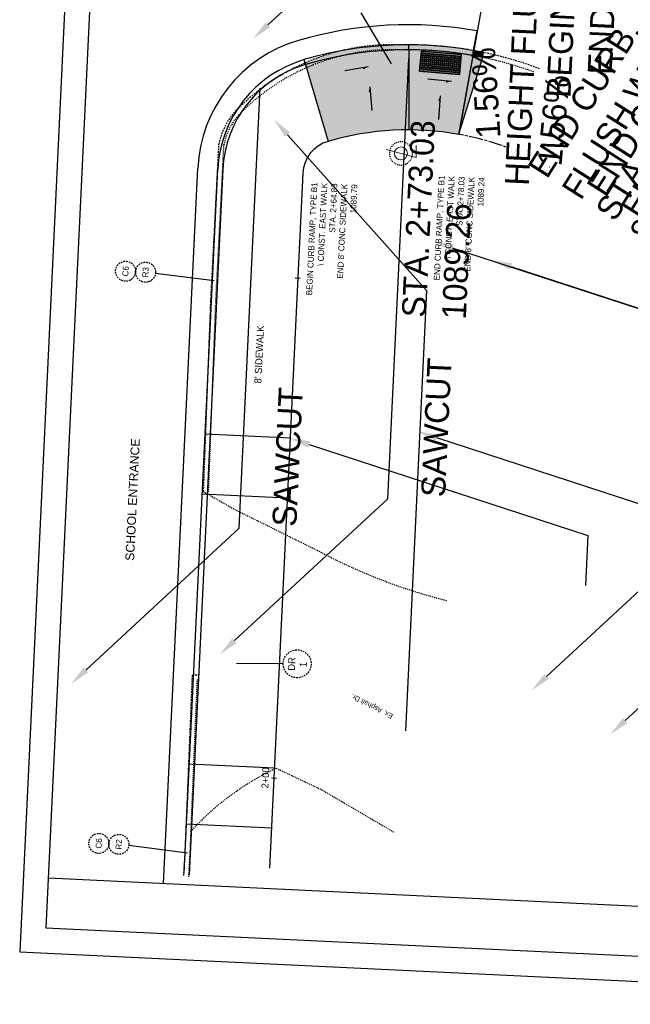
# Model space of a CAD drawing. Header units: feet. Extents: x 2247724 to 2247851, y 439237 to 439458.
# Tile 1 of 4: x 2247724 to 2247785, y 439247 to 439346. Entities that reach past the tile are written whole.
import ezdxf
from ezdxf import colors
from ezdxf.entities.mleader import LeaderData, LeaderLine
from ezdxf.math import Vec2, Vec3

# ---------------------------------------------------------------- set-up
doc = ezdxf.new("R2010")
doc.units = ezdxf.units.FT
doc.header["$MEASUREMENT"] = 0
for name, pattern in [('CL', [2, 0.3, -0.15, 1.4, -0.15]), ('OhDOT_USTN1', [0.055, 0.014, -0.041]), ('OhDOT_USTN3', [0.22, 0.165, -0.055]), ('OhDOT_USTN5', [0.11, 0.055, -0.055])]:
    doc.linetypes.add(name, pattern=pattern)
doc.layers.add('5PPBLDG-HAT', color=253, linetype='Continuous', transparency=0.6)
doc.layers.add('PV_P_Curb-Ramp', color=231, linetype='Continuous', transparency=0.5)
for name, color, linetype in [('GE_P_CL', 7, 'CL'), ('GE_P_CL_Text', 7, 'Continuous'), ('LT_X_Foundation', 7, 'OhDOT_USTN1'), ('LT_X_Poles', 2, 'Continuous'), ('PV_P_Curb', 120, 'Continuous'), ('PV_P_Drive', 230, 'Continuous'), ('PV_P_EOP', 7, 'Continuous'), ('PV_P_Saw_Cut_Line', 62, 'Continuous'), ('PV_P_Text', 7, 'Continuous'), ('PV_P_Walk', 231, 'Continuous'), ('PV_X_Curb', 120, 'OhDOT_USTN1'), ('PV_X_EOP', 7, 'OhDOT_USTN3'), ('PV_X_Parking_Lot', 7, 'OhDOT_USTN5'), ('PV_X_Text', 7, 'Continuous'), ('SH_Border', 7, 'Continuous'), ('TX_P_20', 7, 'Continuous')]:
    doc.layers.add(name, color=color, linetype=linetype)
doc.styles.add('OHDOTSymbols', font='arial.ttf')
doc.styles.add('Slanted-Normal', font='font31.shx', dxfattribs={"height": 0.12})
doc.styles.get("Standard").update_dxf_attribs({"font": 'arial.ttf'})
doc.styles.add('Straight-Normal', font='font30.shx', dxfattribs={"height": 0.14})

# ---------------------------------------------------------------- blocks, each defined once
blk = doc.blocks.new('LPOLE')
at = {"layer": 'LT_X_Poles', "color": 2, "linetype": 'Continuous', "lineweight": 0, "flags": 128}
blk.add_lwpolyline([(0.0393, 0.1477), (-0.0394, -0.1516), (0.0788, -0.1516)], dxfattribs=at)
at = {"layer": 'LT_X_Poles', "color": 2, "linetype": 'Continuous', "lineweight": 0}
blk.add_circle((0, 0), 0.065, dxfattribs=at)
blk = doc.blocks.new('HANDFEELERS')
at = {"layer": 'PV_P_Curb-Ramp'}
for p, q in [((0.521, 1.869), (2.517, 2.005)), ((0.793, -2.122), (2.788, -1.986))]:
    blk.add_line(p, q, dxfattribs=at)
for points in [[(2.788, -1.986), (2.517, 2.005)], [(0.793, -2.122), (0.521, 1.869)]]:
    blk.add_lwpolyline(points, dxfattribs=at)
for centre, radius in [((0.735, 1.684), 0.0583), ((0.749, 1.484), 0.0583), ((0.762, 1.284), 0.0583), ((0.735, 1.684), 0.03), ((0.776, 1.085), 0.0583), ((0.749, 1.484), 0.03), ((0.762, 1.284), 0.03), ((0.776, 1.085), 0.03), ((0.935, 1.697), 0.0583), ((0.948, 1.498), 0.0583), ((0.962, 1.298), 0.0583), ((0.935, 1.697), 0.03), ((0.975, 1.098), 0.0583), ((0.948, 1.498), 0.03), ((0.962, 1.298), 0.03), ((0.975, 1.098), 0.03), ((1.134, 1.711), 0.0583), ((1.148, 1.511), 0.0583), ((1.161, 1.312), 0.0583), ((1.134, 1.711), 0.03), ((1.175, 1.112), 0.0583), ((1.148, 1.511), 0.03), ((1.161, 1.312), 0.03), ((1.175, 1.112), 0.03), ((1.334, 1.724), 0.0583), ((1.348, 1.525), 0.0583), ((1.361, 1.325), 0.0583), ((1.334, 1.724), 0.03), ((1.375, 1.125), 0.0583), ((1.348, 1.525), 0.03), ((1.388, 0.926), 0.0583), ((1.361, 1.325), 0.03), ((1.375, 1.125), 0.03), ((1.534, 1.738), 0.0583), ((1.547, 1.538), 0.0583), ((1.561, 1.339), 0.0583), ((1.534, 1.738), 0.03), ((1.574, 1.139), 0.0583), ((1.547, 1.538), 0.03), ((1.588, 0.939), 0.0583), ((1.561, 1.339), 0.03), ((1.574, 1.139), 0.03), ((1.733, 1.751), 0.0583), ((1.747, 1.552), 0.0583), ((1.76, 1.352), 0.0583), ((1.733, 1.751), 0.03), ((1.774, 1.153), 0.0583), ((1.747, 1.552), 0.03), ((1.787, 0.953), 0.0583), ((1.76, 1.352), 0.03), ((1.774, 1.153), 0.03), ((1.933, 1.765), 0.0583), ((1.946, 1.565), 0.0583), ((1.96, 1.366), 0.0583), ((1.933, 1.765), 0.03), ((1.973, 1.166), 0.0583), ((1.946, 1.565), 0.03), ((1.987, 0.967), 0.0583), ((1.96, 1.366), 0.03), ((1.973, 1.166), 0.03), ((1.987, 0.967), 0.03), ((2.132, 1.778), 0.0583), ((2.146, 1.579), 0.0583), ((2.159, 1.379), 0.0583), ((2.132, 1.778), 0.03), ((2.173, 1.18), 0.0583), ((2.146, 1.579), 0.03), ((2.186, 0.98), 0.0583), ((2.159, 1.379), 0.03), ((2.173, 1.18), 0.03), ((2.186, 0.98), 0.03), ((2.332, 1.792), 0.0583), ((2.345, 1.592), 0.0583), ((2.359, 1.393), 0.0583), ((2.332, 1.792), 0.03), ((2.372, 1.193), 0.0583), ((2.345, 1.592), 0.03), ((2.386, 0.994), 0.0583), ((2.359, 1.393), 0.03), ((2.372, 1.193), 0.03), ((2.386, 0.994), 0.03), ((0.789, 0.885), 0.0583), ((0.803, 0.686), 0.0583), ((0.816, 0.486), 0.0583), ((0.789, 0.885), 0.03), ((0.83, 0.287), 0.0583), ((0.803, 0.686), 0.03), ((0.844, 0.087), 0.0583), ((0.816, 0.486), 0.03), ((0.83, 0.287), 0.03), ((0.844, 0.087), 0.03), ((0.989, 0.899), 0.0583), ((1.003, 0.699), 0.0583), ((1.016, 0.5), 0.0583), ((0.989, 0.899), 0.03), ((1.03, 0.3), 0.0583), ((1.003, 0.699), 0.03), ((1.043, 0.101), 0.0583), ((1.016, 0.5), 0.03), ((1.03, 0.3), 0.03), ((1.043, 0.101), 0.03), ((1.189, 0.912), 0.0583), ((1.202, 0.713), 0.0583), ((1.216, 0.513), 0.0583), ((1.189, 0.912), 0.03), ((1.229, 0.314), 0.0583), ((1.202, 0.713), 0.03), ((1.243, 0.114), 0.0583), ((1.216, 0.513), 0.03), ((1.229, 0.314), 0.03), ((1.243, 0.114), 0.03), ((1.402, 0.726), 0.0583), ((1.415, 0.527), 0.0583), ((1.388, 0.926), 0.03), ((1.429, 0.327), 0.0583), ((1.402, 0.726), 0.03), ((1.442, 0.128), 0.0583), ((1.415, 0.527), 0.03), ((1.429, 0.327), 0.03), ((1.442, 0.128), 0.03), ((1.601, 0.74), 0.0583), ((1.615, 0.54), 0.0583), ((1.588, 0.939), 0.03), ((1.628, 0.341), 0.0583), ((1.601, 0.74), 0.03), ((1.642, 0.141), 0.0583), ((1.615, 0.54), 0.03), ((1.655, -0.058), 0.0583), ((1.628, 0.341), 0.03), ((1.642, 0.141), 0.03), ((1.801, 0.753), 0.0583), ((1.814, 0.554), 0.0583), ((1.787, 0.953), 0.03), ((1.828, 0.354), 0.0583), ((1.801, 0.753), 0.03), ((1.841, 0.155), 0.0583), ((1.814, 0.554), 0.03), ((1.855, -0.045), 0.0583), ((1.828, 0.354), 0.03), ((1.841, 0.155), 0.03), ((2, 0.767), 0.0583), ((2.014, 0.567), 0.0583), ((2.027, 0.368), 0.0583), ((2, 0.767), 0.03), ((2.041, 0.168), 0.0583), ((2.014, 0.567), 0.03), ((2.054, -0.031), 0.0583), ((2.027, 0.368), 0.03), ((2.041, 0.168), 0.03), ((2.2, 0.78), 0.0583), ((2.213, 0.581), 0.0583), ((2.227, 0.381), 0.0583), ((2.2, 0.78), 0.03), ((2.24, 0.182), 0.0583), ((2.213, 0.581), 0.03), ((2.254, -0.018), 0.0583), ((2.227, 0.381), 0.03), ((2.24, 0.182), 0.03), ((2.254, -0.018), 0.03), ((2.399, 0.794), 0.0583), ((2.413, 0.594), 0.0583), ((2.426, 0.395), 0.0583), ((2.399, 0.794), 0.03), ((2.44, 0.195), 0.0583), ((2.413, 0.594), 0.03), ((2.453, -0.004), 0.0583), ((2.426, 0.395), 0.03), ((2.44, 0.195), 0.03), ((2.453, -0.004), 0.03), ((0.857, -0.112), 0.0583), ((0.871, -0.312), 0.0583), ((0.884, -0.511), 0.0583), ((0.857, -0.112), 0.03), ((0.898, -0.711), 0.0583), ((0.871, -0.312), 0.03), ((0.911, -0.911), 0.0583), ((0.884, -0.511), 0.03), ((0.898, -0.711), 0.03), ((0.911, -0.911), 0.03), ((1.057, -0.099), 0.0583), ((1.07, -0.298), 0.0583), ((1.084, -0.498), 0.0583), ((1.057, -0.099), 0.03), ((1.097, -0.697), 0.0583), ((1.07, -0.298), 0.03), ((1.111, -0.897), 0.0583), ((1.084, -0.498), 0.03), ((1.097, -0.697), 0.03), ((1.111, -0.897), 0.03), ((1.256, -0.085), 0.0583), ((1.27, -0.285), 0.0583), ((1.283, -0.484), 0.0583), ((1.256, -0.085), 0.03), ((1.297, -0.684), 0.0583), ((1.27, -0.285), 0.03), ((1.31, -0.883), 0.0583), ((1.283, -0.484), 0.03), ((1.297, -0.684), 0.03), ((1.31, -0.883), 0.03), ((1.456, -0.072), 0.0583), ((1.469, -0.271), 0.0583), ((1.483, -0.471), 0.0583), ((1.456, -0.072), 0.03), ((1.496, -0.67), 0.0583), ((1.469, -0.271), 0.03), ((1.51, -0.87), 0.0583), ((1.483, -0.471), 0.03), ((1.496, -0.67), 0.03), ((1.51, -0.87), 0.03), ((1.669, -0.258), 0.0583), ((1.682, -0.457), 0.0583), ((1.655, -0.058), 0.03), ((1.696, -0.657), 0.0583), ((1.669, -0.258), 0.03), ((1.709, -0.856), 0.0583), ((1.682, -0.457), 0.03), ((1.696, -0.657), 0.03), ((1.709, -0.856), 0.03), ((1.868, -0.244), 0.0583), ((1.882, -0.444), 0.0583), ((1.855, -0.045), 0.03), ((1.895, -0.643), 0.0583), ((1.868, -0.244), 0.03), ((1.909, -0.843), 0.0583), ((1.882, -0.444), 0.03), ((1.895, -0.643), 0.03), ((1.909, -0.843), 0.03), ((2.068, -0.231), 0.0583), ((2.081, -0.43), 0.0583), ((2.054, -0.031), 0.03), ((2.095, -0.63), 0.0583), ((2.068, -0.231), 0.03), ((2.108, -0.829), 0.0583), ((2.081, -0.43), 0.03), ((2.122, -1.029), 0.0583), ((2.095, -0.63), 0.03), ((2.108, -0.829), 0.03), ((2.267, -0.217), 0.0583), ((2.281, -0.417), 0.0583), ((2.294, -0.616), 0.0583), ((2.267, -0.217), 0.03), ((2.308, -0.816), 0.0583), ((2.281, -0.417), 0.03), ((2.321, -1.015), 0.0583), ((2.294, -0.616), 0.03), ((2.308, -0.816), 0.03), ((2.467, -0.204), 0.0583), ((2.48, -0.403), 0.0583), ((2.494, -0.603), 0.0583), ((2.467, -0.204), 0.03), ((2.507, -0.802), 0.0583), ((2.48, -0.403), 0.03), ((2.521, -1.002), 0.0583), ((2.494, -0.603), 0.03), ((2.507, -0.802), 0.03), ((2.521, -1.002), 0.03), ((0.925, -1.11), 0.0583), ((0.938, -1.31), 0.0583), ((0.952, -1.509), 0.0583), ((0.925, -1.11), 0.03), ((0.965, -1.709), 0.0583), ((0.938, -1.31), 0.03), ((0.979, -1.908), 0.0583), ((0.952, -1.509), 0.03), ((0.965, -1.709), 0.03), ((0.979, -1.908), 0.03), ((1.124, -1.097), 0.0583), ((1.138, -1.296), 0.0583), ((1.151, -1.496), 0.0583), ((1.124, -1.097), 0.03), ((1.165, -1.695), 0.0583), ((1.138, -1.296), 0.03), ((1.178, -1.895), 0.0583), ((1.151, -1.496), 0.03), ((1.165, -1.695), 0.03), ((1.178, -1.895), 0.03), ((1.324, -1.083), 0.0583), ((1.337, -1.283), 0.0583), ((1.351, -1.482), 0.0583), ((1.324, -1.083), 0.03), ((1.364, -1.682), 0.0583), ((1.337, -1.283), 0.03), ((1.378, -1.881), 0.0583), ((1.351, -1.482), 0.03), ((1.364, -1.682), 0.03), ((1.378, -1.881), 0.03), ((1.523, -1.069), 0.0583), ((1.537, -1.269), 0.0583), ((1.55, -1.469), 0.0583), ((1.523, -1.069), 0.03), ((1.564, -1.668), 0.0583), ((1.537, -1.269), 0.03), ((1.577, -1.868), 0.0583), ((1.55, -1.469), 0.03), ((1.564, -1.668), 0.03), ((1.577, -1.868), 0.03), ((1.723, -1.056), 0.0583), ((1.736, -1.256), 0.0583), ((1.75, -1.455), 0.0583), ((1.723, -1.056), 0.03), ((1.763, -1.655), 0.0583), ((1.736, -1.256), 0.03), ((1.777, -1.854), 0.0583), ((1.75, -1.455), 0.03), ((1.763, -1.655), 0.03), ((1.777, -1.854), 0.03), ((1.922, -1.042), 0.0583), ((1.936, -1.242), 0.0583), ((1.949, -1.442), 0.0583), ((1.922, -1.042), 0.03), ((1.963, -1.641), 0.0583), ((1.936, -1.242), 0.03), ((1.976, -1.841), 0.0583), ((1.949, -1.442), 0.03), ((1.963, -1.641), 0.03), ((1.976, -1.841), 0.03), ((2.135, -1.228), 0.0583), ((2.149, -1.428), 0.0583), ((2.122, -1.029), 0.03), ((2.162, -1.628), 0.0583), ((2.135, -1.228), 0.03), ((2.176, -1.827), 0.0583), ((2.149, -1.428), 0.03), ((2.162, -1.628), 0.03), ((2.176, -1.827), 0.03), ((2.335, -1.215), 0.0583), ((2.349, -1.414), 0.0583), ((2.321, -1.015), 0.03), ((2.362, -1.614), 0.0583), ((2.335, -1.215), 0.03), ((2.376, -1.814), 0.0583), ((2.349, -1.414), 0.03), ((2.362, -1.614), 0.03), ((2.376, -1.814), 0.03), ((2.535, -1.201), 0.0583), ((2.548, -1.401), 0.0583), ((2.562, -1.601), 0.0583), ((2.535, -1.201), 0.03), ((2.575, -1.8), 0.0583), ((2.548, -1.401), 0.03), ((2.562, -1.601), 0.03), ((2.575, -1.8), 0.03)]:
    blk.add_circle(centre, radius, dxfattribs=at)

msp = doc.modelspace()

# ---------------------------------------------------------------- hatches: boundary and pattern name
at = {"layer": '5PPBLDG-HAT'}
h = msp.add_hatch(color=256, dxfattribs=at)
h.dxf.hatch_style = 1
h.paths.add_polyline_path([(2247752.427, 439341.311), (2247752.521, 439340.989, -0.041574), (2247755.852, 439342.134, 0.02407)])
h.paths.add_polyline_path([(2247755.744, 439342.622, 0.040994), (2247752.379, 439341.473), (2247752.427, 439341.311, -0.02407), (2247755.852, 439342.134, -0.071805), (2247761.883, 439342.767, -0.005898), (2247762.747, 439342.775), (2247762.748, 439343.275, 0.047487)])
h = msp.add_hatch(color=256, dxfattribs=at)
h.dxf.hatch_style = 1
h.paths.add_polyline_path([(2247762.748, 439343.275), (2247762.747, 439342.775, -0.043713), (2247769.111, 439342.206), (2247769.199, 439342.698, 0.043713)])
h = msp.add_hatch(color=256, dxfattribs=at)
h.dxf.hatch_style = 1
h.paths.add_polyline_path([(2247752.521, 439340.989), (2247754.666, 439333.631, -0.071537), (2247762.732, 439334.775), (2247762.747, 439342.775, 0.047385), (2247755.852, 439342.134, 0.041574)])
h.paths.add_polyline_path([(2247758.684, 439340.691), (2247755.901, 439340.243), (2247756.044, 439339.355), (2247758.827, 439339.802)], flags=24)
h.paths.add_polyline_path([(2247758.669, 439336.605), (2247758.508, 439339.166), (2247757.609, 439339.11), (2247757.771, 439336.548)], flags=24)
h = msp.add_hatch(color=256, dxfattribs=at)
h.dxf.hatch_style = 1
h.paths.add_polyline_path([(2247762.747, 439342.775), (2247762.732, 439334.775, -0.043713), (2247767.705, 439334.33), (2247769.111, 439342.206, 0.043713)])
h.paths.add_polyline_path([(2247763.814, 439340.647), (2247763.989, 439342.639), (2247767.974, 439342.29), (2247767.799, 439340.298)], flags=16)
h.paths.add_polyline_path([(2247767.008, 439339.44), (2247764.45, 439339.652), (2247764.376, 439338.755), (2247766.933, 439338.543)], flags=24)
h.paths.add_polyline_path([(2247765.31, 439335.746), (2247765.551, 439338.301), (2247764.655, 439338.386), (2247764.414, 439335.831)], flags=24)
h = msp.add_hatch(color=256, dxfattribs=at)
h.dxf.hatch_style = 1
h.paths.add_polyline_path([(2247763.989, 439342.639), (2247763.814, 439340.647), (2247767.799, 439340.298), (2247767.974, 439342.29)])
h = msp.add_hatch(color=256, dxfattribs=at)
h.dxf.hatch_style = 1
h.paths.add_polyline_path([(2247770.093, 439342.017), (2247770.194, 439342.506, 0.006693), (2247769.219, 439342.695), (2247769.131, 439342.202, -0.006689)])
h = msp.add_hatch(color=256, dxfattribs=at)
h.dxf.hatch_style = 1
h.paths.add_polyline_path([(2247769.131, 439342.202), (2247767.765, 439334.522), (2247770.093, 439342.017, 0.006689)])

# ---------------------------------------------------------------- linework, layer by layer
msp.add_lwpolyline([(2247775.476, 439377.869), (2247767.73, 439334.326)], dxfattribs=at)
at = {"layer": 'GE_P_CL'}
msp.add_arc((2247762.678, 439306.162), 28.614, 70.00337, 79.88006, dxfattribs=at)
at = {"layer": 'GE_P_CL_Text'}
for p, q in [((2247760.995, 439341.365, -544.113), (2247757.978, 439346.456, -78.653)), ((2247743.314, 439319.695, -544.113), (2247737.443, 439320.438, -78.653)), ((2247751.9, 439319.949, 1083.62), (2247751.401, 439319.973, 1083.62)), ((2247745.518, 439281.531), (2247750.189, 439281.469)), ((2247749.517, 439270.006), (2247749.017, 439270.03)), ((2247740.643, 439262.554, -544.113), (2247734.772, 439263.297, -78.653))]:
    msp.add_line(p, q, dxfattribs=at)
at = {"layer": 'GE_P_CL_Text', "linetype": 'OhDOT_USTN3'}
for centre, radius in [((2247734.453, 439320.659), 1), ((2247736.451, 439320.563), 1), ((2247751.582, 439281.451), 1.394), ((2247731.783, 439263.518), 1), ((2247733.78, 439263.423), 1)]:
    msp.add_circle(centre, radius, dxfattribs=at)
at = {"layer": 'LT_X_Foundation'}
for start, end in [(12.21974, 152.51997), (152.51997, 12.21974)]:
    msp.add_arc((2247761.95, 439332.426, 1089.315), 1.162, start, end, dxfattribs=at)
at = {"layer": 'PV_P_Curb'}
for p, q in [((2247762.747, 439342.775), (2247762.748, 439343.275)), ((2247769.111, 439342.206), (2247769.199, 439342.698)), ((2247770.093, 439342.017), (2247770.194, 439342.506)), ((2247752.427, 439341.311), (2247752.287, 439341.791))]:
    msp.add_line(p, q, dxfattribs=at)
msp.add_lwpolyline([(2247770.093, 439342.017, 0.122537), (2247752.427, 439341.311, 0.320144), (2247744.159, 439330.819), (2247742.504, 439296.133), (2247740.797, 439260.357)], format="xyb", dxfattribs=at)
at = {"layer": 'PV_P_Drive', "elevation": 1083.62}
for points in [[(2247750.888, 439303.979), (2247742.397, 439304.385)], [(2247749.029, 439265.024), (2247740.522, 439265.43)]]:
    msp.add_lwpolyline(points, dxfattribs=at)
at = {"layer": 'PV_P_Drive'}
for points in [[(2247750.602, 439297.986), (2247742.111, 439298.391)], [(2247749.315, 439271.017), (2247740.808, 439271.423)]]:
    msp.add_lwpolyline(points, dxfattribs=at)
at = {"layer": 'PV_P_EOP'}
for p, q in [((2247742.001, 439296.078), (2247743.66, 439330.843)), ((2247740.305, 439260.532), (2247742.001, 439296.078))]:
    msp.add_line(p, q, dxfattribs=at)
for centre, radius, start, end in [((2247762.678, 439306.162), 37.114, 78.31497, 106.25915), ((2247755.646, 439330.271), 12, 106.25915, 177.26782)]:
    msp.add_arc(centre, radius, start, end, dxfattribs=at)
at = {"layer": 'PV_P_Saw_Cut_Line'}
for p, q in [((2247769.199, 439342.698), (2247769.55, 439344.667)), ((2247738.254, 439259.514), (2247741.662, 439330.938))]:
    msp.add_line(p, q, dxfattribs=at)
for centre, radius, start, end in [((2247762.678, 439306.162), 39.114, 79.88005, 106.25915), ((2247755.646, 439330.271), 14, 106.25915, 177.26782)]:
    msp.add_arc(centre, radius, start, end, dxfattribs=at)
at = {"layer": 'PV_P_Walk'}
msp.add_line((2247770.093, 439342.017), (2247767.705, 439334.33), dxfattribs=at)
for points in [[(2247762.747, 439342.775), (2247762.732, 439334.775)], [(2247763.989, 439342.639), (2247763.814, 439340.647)], [(2247763.989, 439342.639), (2247767.974, 439342.29)], [(2247767.974, 439342.29), (2247767.799, 439340.298)], [(2247752.427, 439341.311), (2247754.666, 439333.631)], [(2247769.111, 439342.206), (2247767.705, 439334.33)], [(2247763.814, 439340.647), (2247767.799, 439340.298)]]:
    msp.add_lwpolyline(points, dxfattribs=at)
msp.add_lwpolyline([(2247767.73, 439334.326, 0.115833), (2247754.666, 439333.631, 0.320144), (2247752.15, 439330.438), (2247748.839, 439261.045)], format="xyb", dxfattribs=at)
msp.add_arc((2247762.678, 439306.162), 28.613, 60.49351, 60.51949, dxfattribs=at)
at = {"layer": 'PV_X_Curb'}
for points, elevation in [([(2247742.737, 439298.639), (2247743.464, 439317.643), (2247744.278, 439333.33)], 1089.437), ([(2247740.763, 439260.17), (2247740.908, 439262.648), (2247741.615, 439279.851), (2247741.761, 439279.844)], 1091.281)]:
    msp.add_lwpolyline(points, dxfattribs=dict(at, elevation=elevation))
for centre, radius, start, end in [((2247761.061, 439321.562, 1089.045), 21.221, 87.81975, 134.25043), ((2247762.678, 439306.162, 1089.052), 36.614, 70.00724, 91.22059), ((2247750.385, 439332.108, 1089.045), 6.224, 131.79653, 169.30366)]:
    msp.add_arc(centre, radius, start, end, dxfattribs=at)
at = {"layer": 'PV_X_EOP'}
for points, elevation in [([(2247742.237, 439298.658), (2247742.965, 439317.665), (2247743.778, 439333.356)], 1089.437), ([(2247740.27, 439260.306), (2247740.408, 439262.673), (2247741.136, 439280.374), (2247741.785, 439280.343)], 1091.281)]:
    msp.add_lwpolyline(points, dxfattribs=dict(at, elevation=elevation))
for centre, radius, start, end in [((2247761.061, 439321.562, 1089.045), 21.721, 87.81975, 134.25043), ((2247762.678, 439306.162, 1089.052), 37.114, 69.31316, 91.22059), ((2247750.385, 439332.108, 1089.045), 6.724, 131.79653, 169.30366)]:
    msp.add_arc(centre, radius, start, end, dxfattribs=at)
at = {"layer": 'PV_X_Parking_Lot'}
for points, elevation in [([(2247742.237, 439298.658), (2247745.164, 439296.97), (2247753.744, 439292.707)], 1089.437), ([(2247749.505, 439271.023), (2247754.046, 439268.871)], 1090.09), ([(2247754.046, 439268.871), (2247761.29, 439264.615)], 1090.09)]:
    msp.add_lwpolyline(points, dxfattribs=dict(at, elevation=elevation))
for centre, radius, start, end in [((2247780.275, 439342.346, 1089.615), 56.284, 241.87585, 255.89998), ((2247760.907, 439246.685, 1090.133), 26.877, 115.10423, 137.58751)]:
    msp.add_arc(centre, radius, start, end, dxfattribs=at)
at = {"layer": 'SH_Border'}
for p, q in [((2247731.987, 439422.498), (2247723.884, 439252.691)), ((2247734.365, 439419.882), (2247726.5, 439255.069)), ((2247726.738, 439260.064), (2247831.619, 439255.058)), ((2247726.5, 439255.069), (2247831.381, 439250.064)), ((2247723.884, 439252.691), (2247833.759, 439247.448))]:
    msp.add_line(p, q, dxfattribs=at)
at = {"layer": 'TX_P_20', "linetype": 'ByBlock', "lineweight": -2, "elevation": 1083.62}
for points in [[(2247758.674, 439341.071), (2247756.343, 439340.671)], [(2247766.983, 439339.615), (2247764.63, 439339.854)], [(2247758.842, 439339.081), (2247759.032, 439336.724)], [(2247765.868, 439338.164), (2247765.686, 439335.807)]]:
    msp.add_lwpolyline(points, dxfattribs=at)
at = {"layer": 'TX_P_20'}
for points in [[(2247758.196, 439340.818, 1083.62), (2247758.641, 439341.061, 1083.62), (2247758.141, 439340.976, 1083.62)], [(2247766.454, 439339.5, 1083.62), (2247766.948, 439339.615, 1083.62), (2247766.444, 439339.666, 1083.62)], [(2247758.716, 439338.555, 1083.62), (2247758.841, 439339.046, 1083.62), (2247758.882, 439338.541, 1083.62)], [(2247765.661, 439337.665, 1083.62), (2247765.862, 439338.13, 1083.62), (2247765.823, 439337.625, 1083.62)]]:
    msp.add_solid(points, dxfattribs=at)

# ---------------------------------------------------------------- block references
at = {"layer": '5PPBLDG-HAT', "rotation": 81.1038313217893}
msp.add_blockref('HANDFEELERS', (2247765.58, 439339.843), dxfattribs=at)
at = {"layer": 'GE_P_CL', "color": 1, "xscale": 10, "yscale": 10, "zscale": 10, "rotation": 90}
msp.add_blockref('LPOLE', (2247761.95, 439332.426, 1089.315), dxfattribs=at)

# ---------------------------------------------------------------- texts
at = {"layer": 'GE_P_CL_Text', "style": 'Slanted-Normal'}
for s, insert, char_height, width, attachment_point, rotation in [("BEGIN CURB RAMP, TYPE A2\\PEND CURB, TYPE 6 HEIGHT\\PFLUSH WITH PAV'T\\PSTA. 2+78.03\\P44.23' LT, 1088.94", (2247778.611, 439383.118), 2.4, 57.4825, 3, 87.27214), ("CURB, TYPE 6\\PHEIGHT FLUSH WITH PAV'T\\PSTA. 2+73.03\\P8.5' LT, 1089.16", (2247770.333, 439371.937), 2.4, 57.4825, 3, 87.27214), ("END CURB REMOVED\\PEND CURB, TYPE 6\\PMATCH EXIST. CURB HEIGHT\\PSTA. 2+79.03\\P8.5' LT, 1089.21 ", (2247780.367, 439329.213, 1083.627), 2.4, 57.4825, 1, 57.61767), ("END CURB, TYPE 6\\PFLUSH WITH PAV'T\\PSTA. 2+78.03\\P8.5' LT, 1089.14", (2247774.5, 439331.079, 1083.627), 2.4, 57.4825, 1, 57.61767), ('1.56%', (2247769.499, 439333.847, 1083.62), 2.4, 57.4825, 1, 93.61565), ('1.56%', (2247775.573, 439331.325, 1083.62), 2.4, 57.4825, 1, 84.59847), ('STA. 2+73.03\\P1089.26', (2247762.026, 439316.113), 2.4, 57.4825, 1, 87.26351), ("END CURB RAMP, TYPE B1\\P\\\\ CONST. EAST WALK\\PSTA. 2+78.03\\PEND 8' CONC SIDEWALK\\P1089.24", (2247765.714, 439330.236), 0.6, 14.37063, 3, 87.26782), ("BEGIN CURB RAMP, TYPE B1\\P\\\\ CONST. EAST WALK\\PSTA. 2+64.83\\PEND 8' CONC SIDEWALK\\P1089.79", (2247753.011, 439329.546), 0.6, 14.37063, 3, 87.26782), ('C6', (2247734.453, 439320.659), 0.6, 14.37063, 5, 87.26782), ('R3', (2247736.451, 439320.563), 0.6, 14.37063, 5, 87.26782), ('SAWCUT', (2247764.611, 439312.059), 2.4, 57.4825, 3, 87.27214), ('SAWCUT', (2247749.761, 439309.109), 2.4, 57.4825, 3, 87.27214), ('DR\\P1', (2247752.547, 439281.367, 270.905), 0.7, 7.70436, 8, 87.26782), ('2+00', (2247748.768, 439270.042), 0.7, 7.70436, 8, 87.26782), ('C6', (2247731.783, 439263.518), 0.6, 14.37063, 5, 87.26782), ('R2', (2247733.78, 439263.423), 0.6, 14.37063, 5, 87.26782)]:
    msp.add_mtext(s, dxfattribs=dict(at, insert=insert, char_height=char_height, width=width, attachment_point=attachment_point, rotation=rotation))
at = {"layer": 'PV_P_Text', "insert": (2247747.305, 439309.473, -1082.916), "char_height": 0.7, "width": 13.90979, "attachment_point": 1, "rotation": 87.26782, "style": 'Slanted-Normal'}
msp.add_mtext("8' SIDEWALK", dxfattribs=at)
at = {"layer": 'PV_X_Text', "insert": (2247760.97, 439275.937, 1086.254), "char_height": 0.5, "width": 181.3992, "attachment_point": 1, "rotation": 152.73462, "style": 'Straight-Normal'}
msp.add_mtext('Ex. Asphalt Dr.', dxfattribs=at)
at = {"layer": 'SH_Border', "insert": (2247735.16, 439297.853), "char_height": 0.875, "attachment_point": 5, "rotation": 87.26782, "style": 'OHDOTSymbols'}
msp.add_mtext_dynamic_manual_height_columns('SCHOOL ENTRANCE', width=59.58188, gutter_width=5, heights=[11.559], dxfattribs=at)

# ---------------------------------------------------------------- leaders
at = {"layer": 'TX_P_20'}
ml = msp.add_multileader_mtext('Standard', dxfattribs=at)
ml.set_content('', color=256)
ml.set_leader_properties()
ml.build(insert=Vec2(0, 0))
ml.multileader.update_dxf_attribs({"dogleg_length": 2.2, "arrow_head_size": 2, "scale": 20})
ctx = ml.context
ctx.base_point, ctx.scale, ctx.char_height, ctx.arrow_head_size, ctx.landing_gap_size, ctx.plane_origin, ctx.plane_x_axis, ctx.plane_y_axis = Vec3(2247766.24, 439406.994), 20, 2, 2, 1.8, Vec3(2247725.784, 439391.22), Vec3(-0.047592, -0.998867), Vec3(0.998867, -0.047592)
ctx.text_align_type = 2
notes = []
notes.append((ctx, [(1, (1, 1, 0), (2247763.974, 439359.448), (0.047592, 0.998867), 44, [(0, [(2247747.203, 439343.907)], 0, [])])]))
ctx.mtext.insert, ctx.mtext.text_direction, ctx.mtext.rotation, ctx.mtext.alignment, ctx.mtext.flow_direction = Vec3(2247767.153, 439405.148), Vec3(-0.047592, -0.998867), 3.141668, 3, 5
ml = msp.add_multileader_mtext('Standard', dxfattribs=at)
ml.set_content('', color=256)
ml.set_leader_properties()
ml.build(insert=Vec2(0, 0))
ml.multileader.update_dxf_attribs({"dogleg_length": 2.2, "arrow_head_size": 2, "scale": 20})
ctx = ml.context
ctx.base_point, ctx.scale, ctx.char_height, ctx.arrow_head_size, ctx.landing_gap_size, ctx.plane_origin, ctx.plane_x_axis, ctx.plane_y_axis = Vec3(2247762.905, 439345.492), 20, 2, 2, 1.8, Vec3(2247722.449, 439329.718), Vec3(-0.047592, -0.998867), Vec3(0.998867, -0.047592)
ctx.text_align_type = 2
notes.append((ctx, [(1, (1, 1, 0), (2247760.64, 439297.946), (0.047592, 0.998867), 44, [(0, [(2247743.868, 439282.406)], 0, [])])]))
ctx.mtext.insert, ctx.mtext.text_direction, ctx.mtext.rotation, ctx.mtext.alignment, ctx.mtext.flow_direction = Vec3(2247763.818, 439343.647), Vec3(-0.047592, -0.998867), 3.141668, 3, 5
ml = msp.add_multileader_mtext('Standard', dxfattribs=at)
ml.set_content('', color=256)
ml.set_leader_properties()
ml.build(insert=Vec2(0, 0))
ml.multileader.update_dxf_attribs({"dogleg_length": 2.2, "arrow_head_size": 2, "scale": 20})
ctx = ml.context
ctx.base_point, ctx.scale, ctx.char_height, ctx.arrow_head_size, ctx.landing_gap_size, ctx.plane_origin, ctx.plane_x_axis, ctx.plane_y_axis = Vec3(2247748.055, 439342.542), 20, 2, 2, 1.8, Vec3(2247707.599, 439326.768), Vec3(-0.047592, -0.998867), Vec3(0.998867, -0.047592)
ctx.text_align_type = 2
notes.append((ctx, [(1, (1, 1, 0), (2247745.789, 439294.996), (0.047592, 0.998867), 44, [(0, [(2247729.018, 439279.455)], 0, [])])]))
ctx.mtext.insert, ctx.mtext.text_direction, ctx.mtext.rotation, ctx.mtext.alignment, ctx.mtext.flow_direction = Vec3(2247748.968, 439340.696), Vec3(-0.047592, -0.998867), 3.141668, 3, 5
ml = msp.add_multileader_mtext('Standard', dxfattribs=at)
ml.set_content('', color=256)
ml.set_leader_properties()
ml.build(insert=Vec2(0, 0))
ml.multileader.update_dxf_attribs({"dogleg_length": 2.2, "arrow_head_size": 2, "scale": 20})
ctx = ml.context
ctx.base_point, ctx.scale, ctx.char_height, ctx.arrow_head_size, ctx.landing_gap_size, ctx.plane_origin, ctx.plane_x_axis, ctx.plane_y_axis = Vec3(2247794.057, 439341.91, -1083.43), 20, 2, 2, 1.8, Vec3(2247753.601, 439326.136, -1083.43), Vec3(-0.047592, -0.998867), Vec3(0.998867, -0.047592)
ctx.text_align_type = 2
notes.append((ctx, [(1, (1, 1, 0), (2247791.791, 439294.364, -1083.43), (0.047592, 0.998867), 44, [(0, [(2247775.02, 439278.824, -1083.43)], 0, [])])]))
ctx.mtext.insert, ctx.mtext.text_direction, ctx.mtext.rotation, ctx.mtext.alignment, ctx.mtext.flow_direction = Vec3(2247794.97, 439340.065, -1083.43), Vec3(-0.047592, -0.998867), 3.141668, 3, 5
ml = msp.add_multileader_mtext('Standard', dxfattribs=at)
ml.set_content('', color=256)
ml.set_leader_properties()
ml.build(insert=Vec2(0, 0))
ml.multileader.update_dxf_attribs({"dogleg_length": 2.2, "arrow_head_size": 2, "scale": 20})
ctx = ml.context
ctx.base_point, ctx.scale, ctx.char_height, ctx.arrow_head_size, ctx.landing_gap_size, ctx.plane_origin, ctx.plane_x_axis, ctx.plane_y_axis = Vec3(2247762.402, 439274.773), 20, 2, 2, 1.8, Vec3(2247723.46, 439290.732), Vec3(-0.047743, -0.99886), Vec3(0.99886, -0.047743)
notes.append((ctx, [(1, (1, 1, 0), (2247764.502, 439318.723), (-0.047743, -0.99886), 44, [(0, [(2247749.287, 439335.79)], 0, [])])]))
ctx.mtext.insert, ctx.mtext.text_direction, ctx.mtext.rotation, ctx.mtext.flow_direction = Vec3(2247763.315, 439272.928), Vec3(-0.047743, -0.99886), 3.141517, 5
ml = msp.add_multileader_mtext('Standard', dxfattribs=at)
ml.set_content('', color=256)
ml.set_leader_properties()
ml.build(insert=Vec2(0, 0))
ml.multileader.update_dxf_attribs({"dogleg_length": 2.2, "arrow_head_size": 2, "scale": 20})
ctx = ml.context
ctx.base_point, ctx.scale, ctx.char_height, ctx.arrow_head_size, ctx.landing_gap_size, ctx.plane_origin, ctx.plane_x_axis, ctx.plane_y_axis = Vec3(2247801.906, 439337.508, -1083.43), 20, 2, 2, 1.8, Vec3(2247761.45, 439321.734, -1083.43), Vec3(-0.047592, -0.998867), Vec3(0.998867, -0.047592)
ctx.text_align_type = 2
notes.append((ctx, [(1, (1, 1, 0), (2247799.641, 439289.962, -1083.43), (0.047592, 0.998867), 44, [(0, [(2247782.87, 439274.421, -1083.43)], 0, [])])]))
ctx.mtext.insert, ctx.mtext.text_direction, ctx.mtext.rotation, ctx.mtext.alignment, ctx.mtext.flow_direction = Vec3(2247802.82, 439335.662, -1083.43), Vec3(-0.047592, -0.998867), 3.141668, 3, 5
ml = msp.add_multileader_mtext('Standard', dxfattribs=at)
ml.set_content('', color=256)
ml.set_leader_properties()
ml.build(insert=Vec2(0, 0))
ml.multileader.update_dxf_attribs({"dogleg_length": 0.25, "arrow_head_size": 2, "scale": 20})
ctx = ml.context
ctx.base_point, ctx.scale, ctx.char_height, ctx.arrow_head_size, ctx.landing_gap_size, ctx.plane_origin, ctx.plane_x_axis, ctx.plane_y_axis = Vec3(2247794.636, 439308.932), 20, 2, 2, 1.8, Vec3(2247746.957, 439277.713), Vec3(-0.047667, -0.998863), Vec3(0.998863, -0.047667)
notes.append((ctx, [(1, (1, 1, 0), (2247794.874, 439313.927), (-0.047667, -0.998863), 5, [(0, [(2247765.149, 439323.631)], 0, [])])]))
ctx.mtext.insert, ctx.mtext.text_direction, ctx.mtext.rotation, ctx.mtext.flow_direction = Vec3(2247795.549, 439307.087), Vec3(-0.047667, -0.998863), 3.141593, 5
ml = msp.add_multileader_mtext('Standard', dxfattribs=at)
ml.set_content('', color=256)
ml.set_leader_properties()
ml.build(insert=Vec2(0, 0))
ml.multileader.update_dxf_attribs({"dogleg_length": 0.25, "arrow_head_size": 2, "scale": 20})
ctx = ml.context
ctx.base_point, ctx.scale, ctx.char_height, ctx.arrow_head_size, ctx.landing_gap_size, ctx.plane_origin, ctx.plane_x_axis, ctx.plane_y_axis = Vec3(2247800.503, 439307.067), 20, 2, 2, 1.8, Vec3(2247752.824, 439275.847), Vec3(-0.047667, -0.998863), Vec3(0.998863, -0.047667)
notes.append((ctx, [(1, (1, 1, 0), (2247800.741, 439312.061), (-0.047667, -0.998863), 5, [(0, [(2247771.016, 439321.765)], 0, [])])]))
ctx.mtext.insert, ctx.mtext.text_direction, ctx.mtext.rotation, ctx.mtext.flow_direction = Vec3(2247801.416, 439305.221), Vec3(-0.047667, -0.998863), 3.141593, 5
ml = msp.add_multileader_mtext('Standard', dxfattribs=at)
ml.set_content('', color=256)
ml.set_leader_properties()
ml.build(insert=Vec2(0, 0))
ml.multileader.update_dxf_attribs({"dogleg_length": 0.25, "arrow_head_size": 2, "scale": 20})
ctx = ml.context
ctx.base_point, ctx.scale, ctx.char_height, ctx.arrow_head_size, ctx.landing_gap_size, ctx.plane_origin, ctx.plane_x_axis, ctx.plane_y_axis = Vec3(2247780.374, 439289.281, 1083.62), 20, 2, 2, 1.8, Vec3(2247732.695, 439258.061, 1083.62), Vec3(-0.047667, -0.998863), Vec3(0.998863, -0.047667)
notes.append((ctx, [(1, (1, 1, 0), (2247780.613, 439294.275, 1083.62), (-0.047667, -0.998863), 5, [(0, [(2247750.888, 439303.979, 1083.62)], 0, [])])]))
ctx.mtext.insert, ctx.mtext.text_direction, ctx.mtext.rotation, ctx.mtext.flow_direction = Vec3(2247781.287, 439287.435, 1083.62), Vec3(-0.047667, -0.998863), 3.141593, 5
ml = msp.add_multileader_mtext('Standard', dxfattribs=at)
ml.set_content('', color=256)
ml.set_leader_properties()
ml.build(insert=Vec2(0, 0))
ml.multileader.update_dxf_attribs({"dogleg_length": 0.25, "arrow_head_size": 2, "scale": 20})
ctx = ml.context
ctx.base_point, ctx.scale, ctx.char_height, ctx.arrow_head_size, ctx.landing_gap_size, ctx.plane_origin, ctx.plane_x_axis, ctx.plane_y_axis = Vec3(2247793.078, 439289.971, 1083.62), 20, 2, 2, 1.8, Vec3(2247745.399, 439258.751, 1083.62), Vec3(-0.047667, -0.998863), Vec3(0.998863, -0.047667)
notes.append((ctx, [(1, (1, 1, 0), (2247793.316, 439294.965, 1083.62), (-0.047667, -0.998863), 5, [(0, [(2247763.591, 439304.669, 1083.62)], 0, [])])]))
ctx.mtext.insert, ctx.mtext.text_direction, ctx.mtext.rotation, ctx.mtext.flow_direction = Vec3(2247793.991, 439288.125, 1083.62), Vec3(-0.047667, -0.998863), 3.141593, 5
for ctx, leaders in notes:
    for number, flags, end, landing, length, lines in leaders:
        leader = LeaderData()
        leader.index, (leader.has_last_leader_line, leader.has_dogleg_vector, leader.attachment_direction) = number, flags
        leader.last_leader_point, leader.dogleg_vector, leader.dogleg_length = Vec3(end), Vec3(landing), length
        for number, points, colour, breaks in lines:
            line = LeaderLine()
            line.index, line.vertices, line.color, line.breaks = number, Vec3.list(points), colors.encode_raw_color(colour), breaks
            leader.lines.append(line)
        ctx.leaders.append(leader)

doc.saveas('drawing.dxf')
